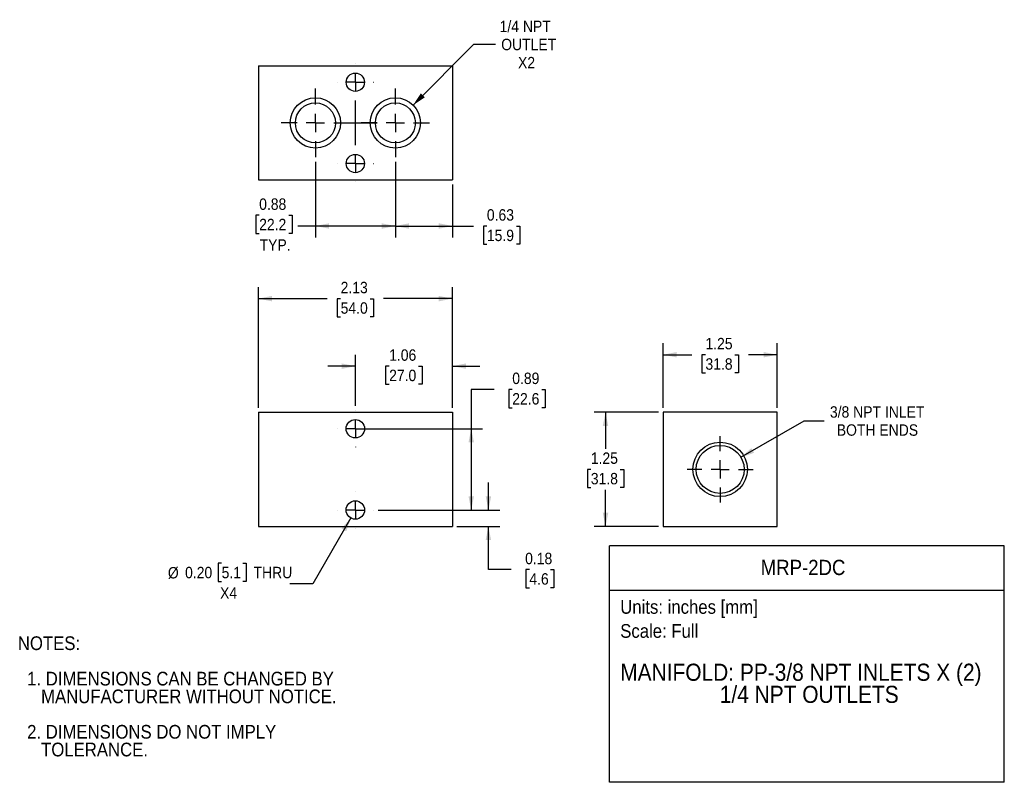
# Model space of a CAD drawing. Header units: inches. Extents: x 0.2 to 11, y 0 to 8.3.
import ezdxf
from ezdxf.enums import TextEntityAlignment as Align

# ---------------------------------------------------------------- set-up
doc = ezdxf.new("R2010")
doc.units = ezdxf.units.IN
doc.header["$MEASUREMENT"] = 0
doc.linetypes.add('SLD-Center', pattern=[0.75, 0.6, -0.05, 0.05, -0.05])
doc.linetypes.add('SLD-Solid', pattern=[0])
doc.layers.add('CENTER', color=40, linetype='SLD-Center')
doc.layers.add('SLD-DEFPOINTS', color=7, linetype='Continuous')
doc.layers.add('DIMENSIONS', color=140, linetype='SLD-Solid', lineweight=25)
doc.layers.add('TEXT', color=140, linetype='SLD-Solid', lineweight=25)
doc.styles.add('SLDTEXTSTYLE0', font='GOTHIC.TTF', dxfattribs={"width": 0.913})
doc.dimstyles.new('SLDDIMSTYLE0', dxfattribs={"dimtxt": 0.125, "dimasz": 0.15, "dimexe": 0, "dimexo": 0.0625, "dimgap": 0.03125, "dimtad": 0, "dimtih": 1, "dimtoh": 1, "dimrnd": 1e-09, "dimdsep": 46, "dimtxsty": 'SLDTEXTSTYLE0', "dimsah": 1, "dimcen": 0.09, "dimadec": 0, "dimazin": 2, "dimtfac": 1, "dimtmove": 0, "dimatfit": 0, "dimfxl": 0, "dimfrac": 2, "dimtolj": 1, "dimtzin": 12, "dimarcsym": 0})
doc.dimstyles.new('SLDDIMSTYLE1', dxfattribs={"dimtxt": 0.125, "dimasz": 0.15, "dimexe": 0, "dimexo": 0.0625, "dimgap": 0.03125, "dimtad": 0, "dimtih": 1, "dimtoh": 1, "dimrnd": 1e-09, "dimdsep": 46, "dimtxsty": 'SLDTEXTSTYLE0', "dimsah": 1, "dimcen": 0.09, "dimadec": 0, "dimazin": 2, "dimtfac": 1, "dimtofl": 0, "dimtmove": 0, "dimatfit": 3, "dimfxl": 0, "dimfrac": 2, "dimtolj": 1, "dimtzin": 12, "dimarcsym": 0})
doc.dimstyles.new('SLDDIMSTYLE2', dxfattribs={"dimtxt": 0.125, "dimasz": 0.15, "dimexe": 0, "dimexo": 0.0625, "dimgap": 0.03125, "dimtad": 0, "dimtih": 1, "dimtoh": 1, "dimrnd": 1e-09, "dimzin": 12, "dimdsep": 46, "dimtxsty": 'SLDTEXTSTYLE0', "dimsah": 1, "dimcen": 0.09, "dimadec": 0, "dimazin": 3, "dimtfac": 1, "dimtmove": 0, "dimatfit": 0, "dimfxl": 0, "dimfrac": 2, "dimtolj": 1, "dimtzin": 12, "dimarcsym": 0})
doc.dimstyles.new('SLDDIMSTYLE3', dxfattribs={"dimtxt": 0.125, "dimasz": 0.15, "dimexe": 0, "dimexo": 0.0625, "dimgap": 0.03125, "dimtad": 0, "dimtih": 1, "dimtoh": 1, "dimrnd": 1e-09, "dimzin": 0, "dimdsep": 46, "dimtxsty": 'SLDTEXTSTYLE0', "dimsah": 1, "dimcen": 0, "dimadec": 0, "dimazin": 0, "dimtfac": 1, "dimtofl": 0, "dimtmove": 0, "dimatfit": 3, "dimfxl": 0, "dimfrac": 2, "dimtolj": 1, "dimtzin": 12, "dimarcsym": 0})
doc.dimstyles.new('SLDDIMSTYLE4', dxfattribs={"dimtxt": 0.125, "dimasz": 0.15, "dimexe": 0, "dimexo": 0.0625, "dimgap": 0.03125, "dimtad": 0, "dimtih": 1, "dimtoh": 1, "dimrnd": 1e-09, "dimzin": 12, "dimdsep": 46, "dimtxsty": 'SLDTEXTSTYLE0', "dimsah": 1, "dimcen": 0.09, "dimadec": 0, "dimazin": 3, "dimtfac": 1, "dimtofl": 0, "dimtmove": 0, "dimatfit": 3, "dimfxl": 0, "dimfrac": 2, "dimtolj": 1, "dimtzin": 12, "dimarcsym": 0})
doc.dimstyles.new('SLDDIMSTYLE5', dxfattribs={"dimtxt": 0.125, "dimasz": 0.15, "dimexe": 0, "dimexo": 0.0625, "dimgap": 0.03125, "dimtad": 0, "dimtih": 1, "dimtoh": 1, "dimrnd": 1e-09, "dimzin": 12, "dimdsep": 46, "dimtxsty": 'SLDTEXTSTYLE0', "dimsah": 1, "dimcen": 0, "dimadec": 0, "dimazin": 3, "dimtfac": 1, "dimtofl": 0, "dimtmove": 0, "dimatfit": 3, "dimfxl": 0, "dimfrac": 2, "dimtolj": 1, "dimtzin": 12, "dimarcsym": 0})

# ---------------------------------------------------------------- blocks, each defined once
blk = doc.blocks.new('Block1')
at = {"layer": 'TEXT'}
for p, q in [((11, 2.589), (6.679, 2.589)), ((6.679, 0), (6.679, 2.589)), ((11, 0), (11, 2.589)), ((6.679, 2.102), (11, 2.102)), ((11, 0), (6.679, 0))]:
    blk.add_line(p, q, dxfattribs=at)
at = {"layer": 'TEXT', "char_height": 0.15, "attachment_point": 1, "style": 'SLDTEXTSTYLE0'}
for s, insert in [('Units: inches [mm]', (6.795, 1.995)), ('Scale: Full', (6.795, 1.732))]:
    blk.add_mtext(s, dxfattribs=dict(at, insert=insert))
at = {"layer": 'TEXT', "color": 140, "style": 'SLDTEXTSTYLE0', "width": 0.913}
for tag, height, p in [('AUTOATTR0', 0.167, (8.333, 2.219)), ('AUTOATTR1_0', 0.188, (6.795, 1.055)), ('AUTOATTR1_1', 0.188, (7.885, 0.813))]:
    blk.add_attdef(tag, text='', height=height, dxfattribs=at).set_placement(p, align=Align.BOTTOM_LEFT)
blk = doc.blocks.new('SW_NOTE_0')
at = {"layer": 'TEXT', "color": 0, "char_height": 0.15, "attachment_point": 1, "style": 'SLDTEXTSTYLE0'}
for s, insert in [('NOTES:', (0, 0.192)), ('  1. DIMENSIONS CAN BE CHANGED BY     ', (0, -0.196)), ('     MANUFACTURER WITHOUT NOTICE.', (0, -0.39)), ('  2. DIMENSIONS DO NOT IMPLY ', (0, -0.778)), ('     TOLERANCE.', (0, -0.972))]:
    blk.add_mtext(s, dxfattribs=dict(at, insert=insert))
blk = doc.blocks.new('_D')
at = {"layer": 'DIMENSIONS'}
for p, q in [((5.352, 2.981), (5.352, 3.281)), ((4.146, 2.981), (5.477, 2.981)), ((5.008, 2.801), (5.477, 2.801)), ((5.352, 2.329), (5.352, 2.801)), ((5.602, 2.329), (5.352, 2.329)), ((5.8, 2.328), (5.762, 2.328)), ((5.762, 2.328), (5.762, 2.13)), ((6.031, 2.328), (6.069, 2.328)), ((6.069, 2.328), (6.069, 2.13)), ((5.762, 2.13), (5.8, 2.13)), ((6.069, 2.13), (6.031, 2.13))]:
    blk.add_line(p, q, dxfattribs=at)
for points in [[(5.352, 2.981), (5.382, 3.131), (5.322, 3.131)], [(5.352, 2.801), (5.322, 2.651), (5.382, 2.651)]]:
    blk.add_solid(points, dxfattribs=at)
at = {"layer": 'DIMENSIONS', "char_height": 0.125, "attachment_point": 1, "style": 'SLDTEXTSTYLE0'}
for s, insert in [('0.18', (5.754, 2.513)), ('4.6', (5.8, 2.289))]:
    blk.add_mtext(s, dxfattribs=dict(at, insert=insert))
blk = doc.blocks.new('_D_1')
at = {"layer": 'DIMENSIONS'}
for p, q in [((5.414, 4.301), (5.164, 4.301)), ((5.164, 4.301), (5.164, 3.871)), ((5.613, 4.3), (5.574, 4.3)), ((5.574, 4.3), (5.574, 4.101)), ((5.936, 4.3), (5.974, 4.3)), ((5.974, 4.3), (5.974, 4.101)), ((5.574, 4.101), (5.613, 4.101)), ((5.974, 4.101), (5.936, 4.101)), ((3.945, 3.871), (5.289, 3.871)), ((5.164, 3.871), (5.164, 2.981)), ((4.146, 2.981), (5.289, 2.981))]:
    blk.add_line(p, q, dxfattribs=at)
for points in [[(5.164, 3.871), (5.134, 3.721), (5.194, 3.721)], [(5.164, 2.981), (5.194, 3.131), (5.134, 3.131)]]:
    blk.add_solid(points, dxfattribs=at)
at = {"layer": 'DIMENSIONS', "char_height": 0.125, "attachment_point": 1, "style": 'SLDTEXTSTYLE0'}
for s, insert in [('0.89', (5.613, 4.485)), ('22.6', (5.613, 4.261))]:
    blk.add_mtext(s, dxfattribs=dict(at, insert=insert))
blk = doc.blocks.new('_D_2')
at = {"layer": 'DIMENSIONS'}
for p, q in [((3.895, 4.122), (3.895, 4.681)), ((4.958, 4.101), (4.958, 4.681)), ((3.895, 4.556), (3.595, 4.556)), ((4.265, 4.555), (4.227, 4.555)), ((4.227, 4.555), (4.227, 4.357)), ((4.588, 4.555), (4.626, 4.555)), ((4.626, 4.555), (4.626, 4.357)), ((4.958, 4.556), (5.258, 4.556)), ((4.227, 4.357), (4.265, 4.357)), ((4.626, 4.357), (4.588, 4.357))]:
    blk.add_line(p, q, dxfattribs=at)
for points in [[(3.895, 4.556), (3.745, 4.586), (3.745, 4.526)], [(4.958, 4.556), (5.108, 4.526), (5.108, 4.586)]]:
    blk.add_solid(points, dxfattribs=at)
at = {"layer": 'DIMENSIONS', "char_height": 0.125, "attachment_point": 1, "style": 'SLDTEXTSTYLE0'}
for s, insert in [('1.06', (4.265, 4.74)), ('27.0', (4.265, 4.517))]:
    blk.add_mtext(s, dxfattribs=dict(at, insert=insert))
blk = doc.blocks.new('_D_3')
at = {"layer": 'DIMENSIONS'}
for p, q in [((3.845, 2.894), (3.429, 2.174)), ((2.431, 2.398), (2.393, 2.398)), ((2.393, 2.398), (2.393, 2.199)), ((2.662, 2.398), (2.7, 2.398)), ((2.7, 2.398), (2.7, 2.199)), ((2.393, 2.199), (2.431, 2.199)), ((2.7, 2.199), (2.662, 2.199)), ((3.429, 2.174), (3.179, 2.174))]:
    blk.add_line(p, q, dxfattribs=at)
blk.add_solid([(3.845, 2.894), (3.744, 2.779), (3.796, 2.749)], dxfattribs=at)
at = {"layer": 'DIMENSIONS', "char_height": 0.125, "attachment_point": 1, "style": 'SLDTEXTSTYLE0'}
for s, insert in [('%%c', (1.843, 2.357)), ('0.20', (2.031, 2.359)), ('5.1', (2.431, 2.359)), (' THRU', (2.738, 2.359)), ('X4', (2.414, 2.135))]:
    blk.add_mtext(s, dxfattribs=dict(at, insert=insert))
blk = doc.blocks.new('_D_4')
at = {"layer": 'DIMENSIONS'}
for p, q in [((2.833, 4.101), (2.833, 5.42)), ((4.958, 4.101), (4.958, 5.42)), ((2.833, 5.295), (3.586, 5.295)), ((3.734, 5.294), (3.696, 5.294)), ((3.696, 5.294), (3.696, 5.096)), ((4.057, 5.294), (4.095, 5.294)), ((4.095, 5.294), (4.095, 5.096)), ((4.958, 5.295), (4.205, 5.295)), ((3.696, 5.096), (3.734, 5.096)), ((4.095, 5.096), (4.057, 5.096))]:
    blk.add_line(p, q, dxfattribs=at)
for points in [[(2.833, 5.295), (2.983, 5.265), (2.983, 5.325)], [(4.958, 5.295), (4.808, 5.325), (4.808, 5.265)]]:
    blk.add_solid(points, dxfattribs=at)
at = {"layer": 'DIMENSIONS', "char_height": 0.125, "attachment_point": 1, "style": 'SLDTEXTSTYLE0'}
for s, insert in [('2.13', (3.734, 5.479)), ('54.0', (3.734, 5.255))]:
    blk.add_mtext(s, dxfattribs=dict(at, insert=insert))
blk = doc.blocks.new('SW_CENTERMARKSYMBOL_0')
at = {"layer": 'CENTER', "color": 0}
for p, q in [((0, 0.2), (0, 0.2005)), ((-0.2, 0), (-0.2005, 0)), ((0, 0), (-0.1, 0)), ((0, 0), (0, 0.1)), ((0, 0), (0, -0.1)), ((0, 0), (0.1, 0)), ((0.2, 0), (0.2005, 0)), ((0, -0.2), (0, -0.2005))]:
    blk.add_line(p, q, dxfattribs=at)
blk = doc.blocks.new('SW_CENTERMARKSYMBOL_1')
at = {"layer": 'CENTER', "color": 0}
for p, q in [((0, 0.2), (0, 0.2005)), ((-0.2, 0), (-0.2005, 0)), ((0, 0), (-0.1, 0)), ((0, 0), (0, 0.1)), ((0, 0), (0, -0.1)), ((0, 0), (0.1, 0)), ((0.2, 0), (0.2005, 0)), ((0, -0.2), (0, -0.2005))]:
    blk.add_line(p, q, dxfattribs=at)
blk = doc.blocks.new('_D_5')
at = {"layer": 'DIMENSIONS'}
for p, q in [((7.214, 4.051), (6.509, 4.051)), ((6.634, 4.051), (6.634, 3.651)), ((6.473, 3.425), (6.435, 3.425)), ((6.435, 3.425), (6.435, 3.227)), ((6.796, 3.425), (6.834, 3.425)), ((6.834, 3.425), (6.834, 3.227)), ((6.435, 3.227), (6.473, 3.227)), ((6.634, 2.801), (6.634, 3.202)), ((6.834, 3.227), (6.796, 3.227)), ((7.214, 2.801), (6.509, 2.801))]:
    blk.add_line(p, q, dxfattribs=at)
for points in [[(6.634, 4.051), (6.604, 3.901), (6.664, 3.901)], [(6.634, 2.801), (6.664, 2.951), (6.604, 2.951)]]:
    blk.add_solid(points, dxfattribs=at)
at = {"layer": 'DIMENSIONS', "char_height": 0.125, "attachment_point": 1, "style": 'SLDTEXTSTYLE0'}
for s, insert in [('1.25', (6.473, 3.611)), ('31.8', (6.473, 3.387))]:
    blk.add_mtext(s, dxfattribs=dict(at, insert=insert))
blk = doc.blocks.new('_D_6')
at = {"layer": 'DIMENSIONS'}
for p, q in [((7.264, 4.101), (7.264, 4.806)), ((8.514, 4.101), (8.514, 4.806)), ((7.264, 4.681), (7.58, 4.681)), ((7.728, 4.68), (7.689, 4.68)), ((7.689, 4.68), (7.689, 4.482)), ((8.051, 4.68), (8.089, 4.68)), ((8.089, 4.68), (8.089, 4.482)), ((8.514, 4.681), (8.199, 4.681)), ((7.689, 4.482), (7.728, 4.482)), ((8.089, 4.482), (8.051, 4.482))]:
    blk.add_line(p, q, dxfattribs=at)
for points in [[(7.264, 4.681), (7.414, 4.651), (7.414, 4.711)], [(8.514, 4.681), (8.364, 4.711), (8.364, 4.651)]]:
    blk.add_solid(points, dxfattribs=at)
at = {"layer": 'DIMENSIONS', "char_height": 0.125, "attachment_point": 1, "style": 'SLDTEXTSTYLE0'}
for s, insert in [('1.25', (7.728, 4.865)), ('31.8', (7.728, 4.642))]:
    blk.add_mtext(s, dxfattribs=dict(at, insert=insert))
blk = doc.blocks.new('_D_7')
at = {"layer": 'DIMENSIONS'}
for p, q in [((8.117, 3.558), (8.809, 3.958)), ((8.809, 3.958), (9.028, 3.958))]:
    blk.add_line(p, q, dxfattribs=at)
blk.add_solid([(8.117, 3.558), (8.261, 3.607), (8.231, 3.659)], dxfattribs=at)
at = {"layer": 'DIMENSIONS', "char_height": 0.125, "attachment_point": 1, "style": 'SLDTEXTSTYLE0'}
for s, insert in [('3/8 NPT INLET', (9.091, 4.117)), ('BOTH ENDS', (9.166, 3.919))]:
    blk.add_mtext(s, dxfattribs=dict(at, insert=insert))
blk = doc.blocks.new('SW_CENTERMARKSYMBOL_2')
at = {"layer": 'CENTER', "color": 0}
for p, q in [((0, 0.2), (0, 0.3625)), ((-0.2, 0), (-0.3625, 0)), ((0, 0), (-0.1, 0)), ((0, 0), (0, 0.1)), ((0, 0), (0, -0.1)), ((0, 0), (0.1, 0)), ((0.2, 0), (0.3625, 0)), ((0, -0.2), (0, -0.3625))]:
    blk.add_line(p, q, dxfattribs=at)
blk = doc.blocks.new('_D_8')
at = {"layer": 'DIMENSIONS'}
for p, q in [((4.333, 6.794), (4.333, 5.965)), ((4.958, 6.544), (4.958, 5.965)), ((4.333, 6.09), (4.958, 6.09)), ((4.958, 6.09), (5.187, 6.09)), ((5.335, 6.089), (5.297, 6.089)), ((5.297, 6.089), (5.297, 5.89)), ((5.658, 6.089), (5.696, 6.089)), ((5.696, 6.089), (5.696, 5.89)), ((5.297, 5.89), (5.335, 5.89)), ((5.696, 5.89), (5.658, 5.89))]:
    blk.add_line(p, q, dxfattribs=at)
for points in [[(4.333, 6.09), (4.483, 6.06), (4.483, 6.12)], [(4.958, 6.09), (4.808, 6.12), (4.808, 6.06)]]:
    blk.add_solid(points, dxfattribs=at)
at = {"layer": 'DIMENSIONS', "char_height": 0.125, "attachment_point": 1, "style": 'SLDTEXTSTYLE0'}
for s, insert in [('0.63', (5.335, 6.274)), ('15.9', (5.335, 6.05))]:
    blk.add_mtext(s, dxfattribs=dict(at, insert=insert))
blk = doc.blocks.new('_D_9')
at = {"layer": 'DIMENSIONS'}
for p, q in [((3.458, 6.794), (3.458, 5.965)), ((4.333, 6.794), (4.333, 5.965)), ((2.842, 6.207), (2.804, 6.207)), ((2.804, 6.207), (2.804, 6.009)), ((3.166, 6.207), (3.204, 6.207)), ((3.204, 6.207), (3.204, 6.009)), ((3.458, 6.09), (3.267, 6.09)), ((4.333, 6.09), (3.458, 6.09)), ((2.804, 6.009), (2.842, 6.009)), ((3.204, 6.009), (3.166, 6.009))]:
    blk.add_line(p, q, dxfattribs=at)
for points in [[(3.458, 6.09), (3.608, 6.06), (3.608, 6.12)], [(4.333, 6.09), (4.183, 6.12), (4.183, 6.06)]]:
    blk.add_solid(points, dxfattribs=at)
at = {"layer": 'DIMENSIONS', "char_height": 0.125, "attachment_point": 1, "style": 'SLDTEXTSTYLE0'}
for s, insert in [('0.88', (2.842, 6.392)), ('22.2', (2.842, 6.169)), ('TYP.', (2.847, 5.945))]:
    blk.add_mtext(s, dxfattribs=dict(at, insert=insert))
blk = doc.blocks.new('_D_10')
at = {"layer": 'DIMENSIONS'}
for p, q in [((4.527, 7.413), (5.193, 8.079)), ((5.193, 8.079), (5.429, 8.079))]:
    blk.add_line(p, q, dxfattribs=at)
blk.add_solid([(4.527, 7.413), (4.655, 7.498), (4.612, 7.541)], dxfattribs=at)
at = {"layer": 'DIMENSIONS', "char_height": 0.125, "attachment_point": 1, "style": 'SLDTEXTSTYLE0'}
for s, insert in [('1/4 NPT', (5.475, 8.338)), ('OUTLET', (5.492, 8.14)), ('X2', (5.676, 7.941))]:
    blk.add_mtext(s, dxfattribs=dict(at, insert=insert))
blk = doc.blocks.new('SW_CENTERMARKSYMBOL_3')
at = {"layer": 'CENTER', "color": 0}
for p, q in [((-0.875, 0.2), (-0.875, 0.375)), ((0, 0.2), (0, 0.375)), ((-1.075, 0), (-1.25, 0)), ((-0.875, 0), (-0.975, 0)), ((-0.875, 0), (-0.875, 0.1)), ((-0.875, 0), (-0.875, -0.1)), ((-0.875, 0), (-0.775, 0)), ((-0.675, 0), (-0.5, 0)), ((-0.2, 0), (-0.375, 0)), ((0, 0), (-0.1, 0)), ((0, 0), (0, 0.1)), ((0, 0), (0, -0.1)), ((0, 0), (0.1, 0)), ((0.2, 0), (0.375, 0)), ((-0.875, -0.2), (-0.875, -0.375)), ((0, -0.2), (0, -0.375))]:
    blk.add_line(p, q, dxfattribs=at)
blk = doc.blocks.new('SW_CENTERMARKSYMBOL_4')
at = {"layer": 'CENTER', "color": 0}
for p, q in [((0.4375, 0.645), (0.4375, 0.6455)), ((0.4375, 0.445), (0.4375, 0.545)), ((0.2375, 0.445), (0.237, 0.445)), ((0.4375, 0.445), (0.3375, 0.445)), ((0.4375, 0.445), (0.4375, 0.345)), ((0.4375, 0.445), (0.5375, 0.445)), ((0.6375, 0.445), (0.638, 0.445)), ((0, 0.2), (0, 0.375)), ((0.875, 0.2), (0.875, 0.375)), ((0.4375, -0.245), (0.4375, 0.245)), ((-0.2, 0), (-0.375, 0)), ((0, 0), (-0.1, 0)), ((0, 0), (0, 0.1)), ((0, 0), (0, -0.1)), ((0, 0), (0.1, 0)), ((0.2, 0), (0.675, 0)), ((0.875, 0), (0.775, 0)), ((0.875, 0), (0.875, 0.1)), ((0.875, 0), (0.875, -0.1)), ((0.875, 0), (0.975, 0)), ((1.075, 0), (1.25, 0)), ((0, -0.2), (0, -0.375)), ((0.875, -0.2), (0.875, -0.375)), ((0.4375, -0.445), (0.4375, -0.345)), ((0.2375, -0.445), (0.237, -0.445)), ((0.4375, -0.445), (0.3375, -0.445)), ((0.4375, -0.445), (0.4375, -0.545)), ((0.4375, -0.445), (0.5375, -0.445)), ((0.6375, -0.445), (0.638, -0.445)), ((0.4375, -0.645), (0.4375, -0.6455))]:
    blk.add_line(p, q, dxfattribs=at)

msp = doc.modelspace()

# ---------------------------------------------------------------- linework, layer by layer
for p, q in [((2.833, 7.844), (4.958, 7.844)), ((2.833, 7.844), (2.833, 6.594)), ((4.958, 7.844), (4.958, 6.594)), ((2.833, 6.594), (4.958, 6.594)), ((2.833, 4.051), (4.958, 4.051)), ((2.833, 4.051), (2.833, 2.801)), ((4.958, 4.051), (4.958, 2.801)), ((7.264, 4.051), (7.264, 2.801)), ((8.514, 4.051), (7.264, 4.051)), ((8.514, 2.801), (8.514, 4.051)), ((2.833, 2.801), (4.958, 2.801)), ((7.264, 2.801), (8.514, 2.801))]:
    msp.add_line(p, q)
for centre, radius in [((3.895, 7.664), 0.1), ((3.458, 7.219), 0.275), ((4.333, 7.219), 0.275), ((3.458, 7.219), 0.219), ((4.333, 7.219), 0.219), ((3.895, 6.774), 0.1), ((3.895, 3.871), 0.101), ((7.889, 3.426), 0.298), ((7.889, 3.426), 0.263), ((3.895, 2.981), 0.101)]:
    msp.add_circle(centre, radius)

# ---------------------------------------------------------------- block references
at = {"layer": 'CENTER'}
for name, p in [('SW_CENTERMARKSYMBOL_4', (3.458, 7.219)), ('SW_CENTERMARKSYMBOL_3', (4.333, 7.219)), ('SW_CENTERMARKSYMBOL_0', (3.895, 3.871)), ('SW_CENTERMARKSYMBOL_2', (7.889, 3.426)), ('SW_CENTERMARKSYMBOL_1', (3.895, 2.981))]:
    msp.add_blockref(name, p, dxfattribs=at)
at = {"layer": 'SLD-DEFPOINTS'}
ref = msp.add_blockref('Block1', (0, 0), dxfattribs=at)
ref.add_attrib('AUTOATTR0', 'MRP-2DC', dxfattribs={"layer": 'TEXT', "height": 0.1667, "style": 'SLDTEXTSTYLE0', "width": 0.913}).set_placement((8.333, 2.219), align=Align.BOTTOM_LEFT)
ref.add_attrib('AUTOATTR1_0', 'MANIFOLD: PP-3/8 NPT INLETS X (2) ', dxfattribs={"layer": 'TEXT', "height": 0.1875, "style": 'SLDTEXTSTYLE0', "width": 0.913}).set_placement((6.795, 1.055), align=Align.BOTTOM_LEFT)
ref.add_attrib('AUTOATTR1_1', '1/4 NPT OUTLETS', dxfattribs={"layer": 'TEXT', "height": 0.1875, "style": 'SLDTEXTSTYLE0', "width": 0.913}).set_placement((7.885, 0.813), align=Align.BOTTOM_LEFT)
at = {"layer": 'TEXT'}
msp.add_blockref('SW_NOTE_0', (0.2, 1.406), dxfattribs=at)

# ---------------------------------------------------------------- dimensions: what is measured, and where the dimension line sits
at = {"layer": 'DIMENSIONS'}
for p1, p2, text, picture, middle in [((4.138, 7.025), (4.527, 7.413), '1/4 NPT\\POUTLET\\PX2', '_D_10', (5.773, 8.079)), ((7.662, 3.295), (8.117, 3.558), '3/8 NPT INLET\\PBOTH ENDS', '_D_7', (9.611, 3.958))]:
    dim = msp.add_diameter_dim_2p(p1=p1, p2=p2, text=text, dimstyle='SLDDIMSTYLE5', override={"dimpost": '<>'}, dxfattribs=at)
    dim.commit()
    dim.dimension.update_dxf_attribs({"geometry": picture, "text_midpoint": middle, "dimtype": 163})
dim = msp.add_linear_dim(base=(3.457907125, 6.089707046), p1=(4.332907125, 6.844040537), p2=(3.457907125, 6.844040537), text='<>\\PTYP.', dimstyle='SLDDIMSTYLE1', dxfattribs=at)
dim.commit()
dim.dimension.update_dxf_attribs({"geometry": '_D_9', "text_midpoint": (3.003879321, 6.089707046), "dimtype": 160})
for base, p1, p2, dimstyle, picture, middle in [((4.332907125, 6.089707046), (4.957907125, 6.594040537), (4.332907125, 6.844040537), 'SLDDIMSTYLE1', '_D_8', (5.496385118, 6.089707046)), ((4.957907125, 5.295096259), (2.832907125, 4.051407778), (4.957907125, 4.051407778), 'SLDDIMSTYLE4', '_D_4', (3.895407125, 5.295096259)), ((7.264, 4.681), (8.514, 4.051), (7.264, 4.051), 'SLDDIMSTYLE4', '_D_6', (7.889, 4.681)), ((4.958, 4.556), (3.895, 4.072), (4.958, 4.051), 'SLDDIMSTYLE2', '_D_2', (4.427, 4.556))]:
    dim = msp.add_linear_dim(base=base, p1=p1, p2=p2, dimstyle=dimstyle, dxfattribs=at)
    dim.commit()
    dim.dimension.update_dxf_attribs({"geometry": picture, "text_midpoint": middle, "dimtype": 160})
for base, p1, p2, dimstyle, picture, middle in [((5.164, 2.981), (3.895, 3.871), (4.096, 2.981), 'SLDDIMSTYLE1', '_D_1', (5.164, 4.301)), ((6.634, 2.801), (7.264, 4.051), (7.264, 2.801), 'SLDDIMSTYLE4', '_D_5', (6.634, 3.426)), ((5.352, 2.981), (4.958, 2.801), (4.096, 2.981), 'SLDDIMSTYLE0', '_D', (5.352, 2.329))]:
    dim = msp.add_linear_dim(base=base, p1=p1, p2=p2, angle=90, dimstyle=dimstyle, dxfattribs=at)
    dim.commit()
    dim.dimension.update_dxf_attribs({"geometry": picture, "text_midpoint": middle, "dimtype": 160})
dim = msp.add_diameter_dim_2p(p1=(3.946, 3.068), p2=(3.845, 2.894), text='<> THRU\\PX4', dimstyle='SLDDIMSTYLE3', dxfattribs=at)
dim.commit()
dim.dimension.update_dxf_attribs({"geometry": '_D_3', "text_midpoint": (2.511, 2.199), "dimtype": 163})

doc.saveas('drawing.dxf')
